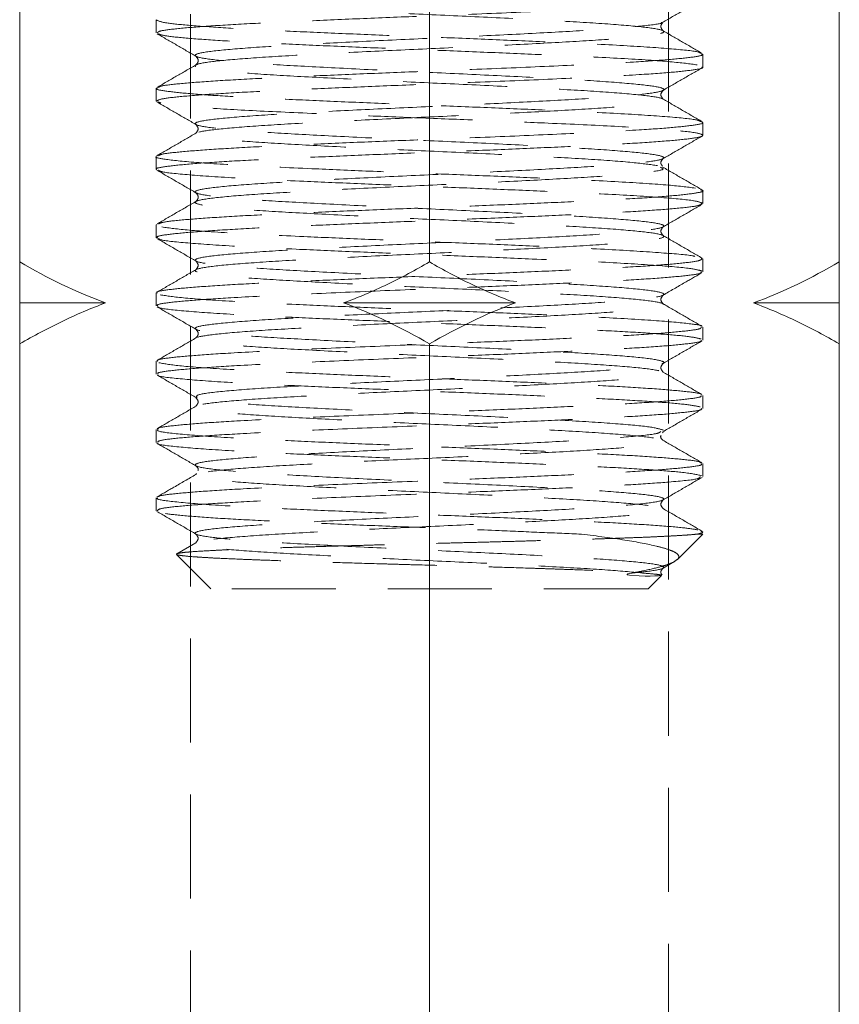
# Model space of a CAD drawing. Header units: millimetres. Extents: x 0 to 210, y 0 to 297.
# Tile 11 of 20: x 141 to 151, y 192 to 204. Entities that reach past the tile are written whole.
import ezdxf

# ---------------------------------------------------------------- set-up
doc = ezdxf.new("R2010")
doc.units = ezdxf.units.MM
doc.linetypes.add('HIDDEN', pattern=[1.905, 1.27, -0.635])

msp = doc.modelspace()

# ---------------------------------------------------------------- linework, layer by layer
at = {"color": 7, "linetype": 'HIDDEN', "lineweight": 0}
for p, q in [((143.506, 207.997), (143.506, 176.33)), ((149.339, 176.33), (149.339, 207.997)), ((146.422, 207.36), (146.422, 201.164)), ((143.089, 204.118), (143.089, 203.96)), ((149.254, 204.09), (149.253, 204.092)), ((149.756, 203.543), (149.756, 203.701)), ((143.089, 203.285), (143.089, 203.126)), ((149.756, 202.71), (149.756, 202.868)), ((143.089, 202.451), (143.089, 202.293)), ((149.244, 202.317), (149.238, 202.32)), ((149.756, 201.876), (149.756, 202.035)), ((143.089, 201.618), (143.089, 201.46)), ((143.096, 201.618), (143.09, 201.621)), ((149.753, 201.206), (149.736, 201.211)), ((149.756, 201.043), (149.756, 201.201)), ((143.089, 200.785), (143.089, 200.626)), ((149.756, 200.21), (149.756, 200.368)), ((146.422, 200.164), (146.422, 176.967)), ((143.089, 199.951), (143.089, 199.793)), ((143.582, 199.507), (143.583, 199.509)), ((149.756, 199.376), (149.756, 199.535)), ((143.089, 199.118), (143.089, 198.96)), ((149.239, 199.091), (149.245, 199.094)), ((149.265, 199.079), (149.272, 199.091)), ((149.756, 198.543), (149.756, 198.701)), ((143.579, 198.582), (143.573, 198.57)), ((143.089, 198.285), (143.089, 198.126)), ((149.444, 197.528), (149.756, 197.84)), ((149.681, 197.84), (149.756, 197.84)), ((143.571, 197.735), (143.341, 197.602)), ((143.337, 197.592), (143.756, 197.173)), ((149.274, 197.426), (149.412, 197.506)), ((149.089, 197.173), (149.253, 197.337)), ((149.089, 197.173), (143.756, 197.173))]:
    msp.add_line(p, q, dxfattribs=at)
at = {"color": 7, "linetype": 'Continuous', "lineweight": 15}
for p, q in [((141.422, 207.36), (141.422, 201.164)), ((146.422, 207.36), (146.422, 201.164)), ((151.422, 207.36), (151.422, 201.164)), ((141.422, 200.664), (142.471, 200.664)), ((145.374, 200.664), (147.471, 200.664)), ((150.374, 200.664), (151.422, 200.664)), ((141.422, 200.164), (141.422, 176.967)), ((146.422, 200.164), (146.422, 176.967)), ((151.422, 200.164), (151.422, 176.967))]:
    msp.add_line(p, q, dxfattribs=at)
at = {"color": 7, "linetype": 'HIDDEN', "lineweight": 0, "flags": 128}
msp.add_lwpolyline([(149.253, 197.337), (149.253, 197.337), (149.242, 197.334), (149.215, 197.332), (149.173, 197.33), (149.115, 197.329), (149.054, 197.329), (148.982, 197.33), (148.862, 197.339), (148.845, 197.342), (148.838, 197.344), (148.835, 197.346), (148.834, 197.347), (148.834, 197.348), (148.834, 197.349), (148.834, 197.35), (148.835, 197.35), (148.835, 197.351), (148.836, 197.352), (148.838, 197.353), (148.844, 197.355), (148.867, 197.361), (148.886, 197.365), (148.886, 197.365)], dxfattribs=at)
at = {"color": 7, "linetype": 'HIDDEN', "lineweight": 0}
for points, knots in [([(149.205, 202.34), (149.117, 202.352), (148.94, 202.378), (148.388, 202.419), (147.679, 202.457), (146.857, 202.498), (145.996, 202.536), (145.174, 202.577), (144.46, 202.615), (143.92, 202.655), (143.599, 202.694), (143.527, 202.734), (143.71, 202.773), (144.131, 202.813), (144.754, 202.853), (145.524, 202.892), (146.372, 202.932), (147.226, 202.97), (148.007, 203.011), (148.651, 203.049), (149.097, 203.09), (149.309, 203.128), (149.267, 203.169), (148.974, 203.207), (148.458, 203.248), (147.761, 203.286), (146.948, 203.327), (146.087, 203.365), (145.258, 203.406), (144.529, 203.444), (143.967, 203.484), (143.622, 203.524), (143.522, 203.563), (143.678, 203.603), (144.076, 203.642), (144.679, 203.682), (145.437, 203.721), (146.28, 203.761), (147.137, 203.799), (147.929, 203.84), (148.591, 203.878), (149.06, 203.919), (149.299, 203.957), (149.284, 203.998), (149.017, 204.036), (148.523, 204.077), (147.842, 204.115), (147.039, 204.156), (146.179, 204.194), (145.342, 204.235), (144.599, 204.274), (144.017, 204.313), (143.647, 204.353), (143.521, 204.392), (143.65, 204.432), (144.023, 204.471), (144.606, 204.511), (145.351, 204.55), (146.187, 204.59), (147.047, 204.628), (147.849, 204.669), (148.529, 204.707), (149.02, 204.748), (149.285, 204.786), (149.298, 204.827), (149.057, 204.865), (148.585, 204.906), (147.922, 204.945), (147.128, 204.985), (146.271, 205.024), (145.428, 205.063), (144.672, 205.103), (144.07, 205.142), (143.675, 205.182), (143.522, 205.221), (143.624, 205.261), (143.973, 205.3), (144.535, 205.341), (145.266, 205.379), (146.096, 205.42), (146.957, 205.458), (147.768, 205.498), (148.464, 205.537), (148.978, 205.577), (149.269, 205.616), (149.308, 205.656), (149.094, 205.695), (148.645, 205.735), (148, 205.774), (147.216, 205.814), (146.363, 205.853), (145.514, 205.892), (144.746, 205.932), (144.125, 205.971), (143.707, 206.012), (143.526, 206.05), (143.601, 206.091), (143.924, 206.129), (144.466, 206.17), (145.182, 206.208), (146.004, 206.249), (146.866, 206.287), (147.686, 206.327), (148.398, 206.366), (148.933, 206.406), (149.249, 206.445), (149.316, 206.485), (149.129, 206.524), (148.703, 206.564), (148.076, 206.603), (147.304, 206.642), (146.455, 206.683), (145.602, 206.721), (144.823, 206.762), (144.182, 206.8), (143.74, 206.841), (143.541, 206.877), (143.572, 206.915), (143.8, 206.949), (144.21, 206.985), (144.775, 207.02), (145.454, 207.055), (146.2, 207.091), (146.963, 207.125), (147.686, 207.161), (148.323, 207.195), (148.827, 207.231), (149.164, 207.266), (149.31, 207.3), (149.254, 207.337), (149.002, 207.37), (148.57, 207.406), (147.988, 207.441), (147.298, 207.476), (146.547, 207.512), (145.786, 207.546), (145.071, 207.582), (144.449, 207.616), (143.965, 207.652), (143.651, 207.687), (143.531, 207.722), (143.612, 207.758), (143.889, 207.791), (144.34, 207.828), (144.939, 207.862), (145.64, 207.897), (146.395, 207.933), (147.154, 207.967), (147.859, 208.003), (148.466, 208.037), (148.93, 208.073), (149.219, 208.108), (149.315, 208.143), (149.208, 208.179), (148.907, 208.213), (148.435, 208.249), (147.821, 208.283), (147.111, 208.319), (146.351, 208.354), (145.597, 208.388), (144.902, 208.424), (144.31, 208.458), (143.868, 208.495), (143.602, 208.529), (143.532, 208.564), (143.664, 208.6), (143.988, 208.634), (144.481, 208.67), (145.11, 208.704), (145.829, 208.74), (146.59, 208.775), (147.34, 208.81), (148.025, 208.845), (148.6, 208.879), (149.021, 208.916), (149.263, 208.95), (149.307, 208.986), (149.149, 209.021), (148.802, 209.055), (148.29, 209.091), (147.646, 209.125), (146.92, 209.161), (146.157, 209.195), (145.413, 209.231), (144.739, 209.266), (144.182, 209.301), (143.782, 209.337), (143.565, 209.371), (143.547, 209.407), (143.729, 209.441), (144.099, 209.476), (144.63, 209.512), (145.287, 209.546), (146.021, 209.583), (146.785, 209.616), (147.522, 209.652), (148.184, 209.687), (148.723, 209.722), (149.101, 209.758), (149.293, 209.792), (149.285, 209.828), (149.078, 209.862), (148.686, 209.898), (148.136, 209.933), (147.467, 209.967), (146.726, 210.004), (145.962, 210.038), (145.233, 210.074), (144.584, 210.108), (144.064, 210.143), (143.708, 210.179), (143.541, 210.213), (143.575, 210.249), (143.807, 210.283), (144.22, 210.319), (144.788, 210.354), (145.469, 210.389), (146.215, 210.425), (146.978, 210.459), (147.7, 210.495), (148.335, 210.529), (148.836, 210.565), (149.168, 210.6), (149.31, 210.634), (149.251, 210.671), (148.995, 210.704), (148.56, 210.74), (147.975, 210.775), (147.283, 210.81), (146.531, 210.846), (145.771, 210.88), (145.058, 210.916), (144.437, 210.95), (143.956, 210.986), (143.647, 211.021), (143.53, 211.056), (143.615, 211.092), (143.896, 211.125), (144.351, 211.162), (144.952, 211.196), (145.655, 211.231), (146.411, 211.267), (147.169, 211.301), (147.872, 211.337), (148.477, 211.371), (148.937, 211.407), (149.223, 211.442), (149.315, 211.477), (149.204, 211.513), (148.899, 211.547), (148.424, 211.583), (147.807, 211.617), (147.095, 211.653), (146.336, 211.688), (145.582, 211.722), (144.889, 211.758), (144.3, 211.792), (143.86, 211.829), (143.598, 211.863), (143.532, 211.898), (143.672, 211.934), (143.966, 211.966), (144.28, 211.987), (144.421, 211.997)], [0, 0, 0, 0, 0.00406, 0.008173, 0.012233, 0.016345, 0.020406, 0.024515, 0.028581, 0.032686, 0.036758, 0.040855, 0.044937, 0.049025, 0.053117, 0.057194, 0.061295, 0.065364, 0.069471, 0.073534, 0.077645, 0.081705, 0.085818, 0.089878, 0.09399, 0.098051, 0.102161, 0.106226, 0.110331, 0.114403, 0.1185, 0.122582, 0.12667, 0.130762, 0.134839, 0.13894, 0.143009, 0.147116, 0.151179, 0.15529, 0.159351, 0.163463, 0.167523, 0.171635, 0.175696, 0.179806, 0.183871, 0.187976, 0.192048, 0.196146, 0.200226, 0.204315, 0.208406, 0.212485, 0.216585, 0.220654, 0.224761, 0.228825, 0.232935, 0.236996, 0.241108, 0.245168, 0.24928, 0.253341, 0.257451, 0.261516, 0.265621, 0.269693, 0.273791, 0.277871, 0.28196, 0.286051, 0.29013, 0.29423, 0.2983, 0.302406, 0.30647, 0.31058, 0.314641, 0.318754, 0.322813, 0.326925, 0.330986, 0.335096, 0.339161, 0.343266, 0.347338, 0.351436, 0.355516, 0.359606, 0.363696, 0.367775, 0.371875, 0.375945, 0.380051, 0.384115, 0.388225, 0.392286, 0.396399, 0.400458, 0.404571, 0.408631, 0.412742, 0.416806, 0.420912, 0.424983, 0.429081, 0.433161, 0.437251, 0.441341, 0.44542, 0.449519, 0.45359, 0.457696, 0.46176, 0.465871, 0.469931, 0.473591, 0.477202, 0.480853, 0.484488, 0.488113, 0.491769, 0.495377, 0.499037, 0.502653, 0.506297, 0.509941, 0.513558, 0.517217, 0.520825, 0.524481, 0.528105, 0.531741, 0.535392, 0.539003, 0.542663, 0.546274, 0.549925, 0.55356, 0.557185, 0.560841, 0.564449, 0.568108, 0.571724, 0.575369, 0.579012, 0.582629, 0.586288, 0.589896, 0.593552, 0.597177, 0.600812, 0.604463, 0.608074, 0.611734, 0.615345, 0.618996, 0.622631, 0.626256, 0.629912, 0.63352, 0.637179, 0.640795, 0.64444, 0.648083, 0.6517, 0.655359, 0.658967, 0.662624, 0.666248, 0.669884, 0.673534, 0.677146, 0.680806, 0.684416, 0.688068, 0.691702, 0.695328, 0.698983, 0.702592, 0.706251, 0.709867, 0.713511, 0.717155, 0.720772, 0.724431, 0.728039, 0.731695, 0.735319, 0.738955, 0.742605, 0.746217, 0.749877, 0.753488, 0.757139, 0.760773, 0.764399, 0.768054, 0.771663, 0.775322, 0.778938, 0.782583, 0.786226, 0.789843, 0.793502, 0.79711, 0.800767, 0.80439, 0.808027, 0.811677, 0.815288, 0.818948, 0.822559, 0.826211, 0.829844, 0.83347, 0.837126, 0.840734, 0.844394, 0.848009, 0.851654, 0.855297, 0.858915, 0.862573, 0.866181, 0.869838, 0.873461, 0.877098, 0.880748, 0.88436, 0.88802, 0.89163, 0.895282, 0.898915, 0.902542, 0.906197, 0.909806, 0.913465, 0.91708, 0.920726, 0.924368, 0.927986, 0.931645, 0.935253, 0.93891, 0.942532, 0.94617, 0.949819, 0.953431, 0.957091, 0.960701, 0.964354, 0.967986, 0.971613, 0.975268, 0.978877, 0.982537, 0.986152, 0.989797, 0.993439, 0.997058, 1, 1, 1, 1]), ([(143.102, 203.96), (143.107, 203.968), (143.12, 203.986), (143.337, 204.013), (143.703, 204.043), (144.209, 204.073), (144.824, 204.102), (145.518, 204.132), (146.339, 204.165), (147.256, 204.2), (148.179, 204.241), (148.886, 204.276), (149.368, 204.31), (149.644, 204.339), (149.768, 204.361), (149.744, 204.374), (149.74, 204.376)], [0, 0, 0, 0, 0.058328, 0.12892, 0.200129, 0.271647, 0.342136, 0.413538, 0.484916, 0.579035, 0.67424, 0.768282, 0.839885, 0.9108, 0.981646, 1, 1, 1, 1]), ([(149.27, 204.09), (149.349, 204.136), (149.508, 204.228), (149.666, 204.32), (149.746, 204.366)], [0, 0, 0, 0, 0.499915, 1, 1, 1, 1]), ([(149.727, 203.71), (149.724, 203.715), (149.712, 203.733), (149.438, 203.762), (148.874, 203.803), (148.143, 203.838), (147.378, 203.871), (146.64, 203.902), (145.892, 203.93), (145.17, 203.96), (144.511, 203.99), (143.945, 204.019), (143.507, 204.05), (143.165, 204.082), (143.117, 204.105), (143.089, 204.118)], [0, 0, 0, 0, 0.03229, 0.128444, 0.225746, 0.321997, 0.394922, 0.467952, 0.540003, 0.613085, 0.685934, 0.758062, 0.831241, 0.903845, 1, 1, 1, 1]), ([(143.583, 199.509), (143.579, 199.521), (143.57, 199.546), (143.866, 199.583), (144.373, 199.624), (145.068, 199.662), (145.879, 199.703), (146.74, 199.741), (147.571, 199.782), (148.302, 199.821), (148.868, 199.861), (149.218, 199.9), (149.323, 199.939), (149.172, 199.979), (148.779, 200.018), (148.179, 200.058), (147.424, 200.097), (146.582, 200.137), (145.724, 200.176), (144.93, 200.216), (144.265, 200.254), (143.792, 200.295), (143.548, 200.333), (143.558, 200.374), (143.82, 200.412), (144.31, 200.453), (144.987, 200.492), (145.789, 200.532), (146.648, 200.571), (147.486, 200.611), (148.231, 200.65), (148.817, 200.689), (149.192, 200.729), (149.324, 200.768), (149.2, 200.808), (148.831, 200.847), (148.252, 200.888), (147.51, 200.926), (146.674, 200.967), (145.814, 201.005), (145.01, 201.046), (144.328, 201.084), (143.832, 201.124), (143.562, 201.163), (143.545, 201.203), (143.78, 201.242), (144.248, 201.282), (144.908, 201.321), (145.7, 201.361), (146.556, 201.4), (147.4, 201.44), (148.158, 201.479), (148.764, 201.518), (149.163, 201.559), (149.322, 201.597), (149.225, 201.638), (148.881, 201.676), (148.323, 201.717), (147.595, 201.755), (146.766, 201.796), (145.905, 201.834), (145.092, 201.875), (144.393, 201.913), (143.875, 201.953), (143.579, 201.992), (143.534, 202.032), (143.744, 202.071), (144.188, 202.111), (144.83, 202.15), (145.611, 202.19), (146.464, 202.23), (147.314, 202.268), (148.084, 202.309), (148.709, 202.347), (149.132, 202.388), (149.317, 202.426), (149.247, 202.467), (148.929, 202.505), (148.391, 202.546), (147.678, 202.584), (146.858, 202.625), (145.996, 202.663), (145.174, 202.704), (144.46, 202.742), (143.92, 202.782), (143.599, 202.821), (143.527, 202.861), (143.71, 202.9), (144.131, 202.94), (144.754, 202.98), (145.524, 203.019), (146.372, 203.059), (147.226, 203.097), (148.007, 203.138), (148.651, 203.176), (149.097, 203.217), (149.309, 203.255), (149.267, 203.296), (148.974, 203.334), (148.458, 203.375), (147.761, 203.413), (146.948, 203.454), (146.087, 203.492), (145.258, 203.533), (144.529, 203.571), (143.967, 203.611), (143.622, 203.651), (143.522, 203.69), (143.678, 203.73), (144.076, 203.769), (144.679, 203.809), (145.437, 203.848), (146.279, 203.888), (147.137, 203.926), (147.928, 203.967), (148.595, 204.005), (149.045, 204.046), (149.266, 204.073), (149.255, 204.088), (149.254, 204.09)], [0, 0, 0, 0, 0.007783, 0.016344, 0.025015, 0.033581, 0.042245, 0.050821, 0.059474, 0.068064, 0.076702, 0.085312, 0.093929, 0.102561, 0.111157, 0.119806, 0.128385, 0.137047, 0.145615, 0.154285, 0.162846, 0.171519, 0.18008, 0.188751, 0.197317, 0.205981, 0.214556, 0.22321, 0.2318, 0.240438, 0.249048, 0.257665, 0.266297, 0.274893, 0.283542, 0.292121, 0.300783, 0.309351, 0.31802, 0.326582, 0.335255, 0.343816, 0.352487, 0.361052, 0.369717, 0.378292, 0.386946, 0.395535, 0.404174, 0.412783, 0.421402, 0.430032, 0.438629, 0.447277, 0.455858, 0.464519, 0.473087, 0.481756, 0.490318, 0.498991, 0.507552, 0.516223, 0.524788, 0.533453, 0.542027, 0.550682, 0.559271, 0.56791, 0.576518, 0.585138, 0.593768, 0.602365, 0.611013, 0.619594, 0.628254, 0.636823, 0.645492, 0.654054, 0.662727, 0.671288, 0.679959, 0.688524, 0.69719, 0.705763, 0.714418, 0.723006, 0.731646, 0.740253, 0.748874, 0.757503, 0.766101, 0.774748, 0.78333, 0.79199, 0.800559, 0.809228, 0.81779, 0.826463, 0.835023, 0.843695, 0.852259, 0.860926, 0.869499, 0.878154, 0.886742, 0.895382, 0.903989, 0.91261, 0.921238, 0.929838, 0.938484, 0.947066, 0.955726, 0.964295, 0.972964, 0.981526, 0.990199, 0.998759, 1, 1, 1, 1]), ([(149.271, 203.986), (149.258, 204.004), (149.231, 204.039), (149.258, 204.074), (149.271, 204.091)], [0, 0, 0, 0, 0.50036, 1, 1, 1, 1]), ([(143.098, 203.949), (143.178, 203.904), (143.336, 203.812), (143.495, 203.72), (143.574, 203.674)], [0, 0, 0, 0, 0.5000895, 1, 1, 1, 1]), ([(149.69, 203.57), (149.597, 203.582), (149.411, 203.608), (148.793, 203.649), (148.051, 203.684), (147.275, 203.717), (146.534, 203.747), (145.787, 203.776), (145.072, 203.806), (144.424, 203.836), (143.874, 203.865), (143.456, 203.895), (143.182, 203.923), (143.132, 203.941), (143.109, 203.949)], [0, 0, 0, 0, 0.103032, 0.207399, 0.310474, 0.388781, 0.466923, 0.54421, 0.622636, 0.700531, 0.777996, 0.856471, 0.934063, 1, 1, 1, 1]), ([(149.748, 203.71), (149.669, 203.756), (149.51, 203.848), (149.352, 203.94), (149.272, 203.986)], [0, 0, 0, 0, 0.5000622, 1, 1, 1, 1]), ([(143.116, 203.293), (143.121, 203.298), (143.135, 203.314), (143.339, 203.338), (143.702, 203.368), (144.209, 203.398), (144.824, 203.427), (145.518, 203.457), (146.339, 203.49), (147.256, 203.525), (148.179, 203.566), (148.886, 203.601), (149.368, 203.635), (149.644, 203.664), (149.768, 203.686), (149.744, 203.699), (149.74, 203.701)], [0, 0, 0, 0, 0.039581, 0.111578, 0.184205, 0.257147, 0.329039, 0.401862, 0.474661, 0.570654, 0.667755, 0.763669, 0.836697, 0.909025, 0.98128, 1, 1, 1, 1]), ([(143.573, 203.675), (143.587, 203.657), (143.614, 203.622), (143.587, 203.587), (143.573, 203.57)], [0, 0, 0, 0, 0.499641, 1, 1, 1, 1]), ([(143.092, 203.126), (143.106, 203.136), (143.133, 203.156), (143.379, 203.184), (143.767, 203.214), (144.29, 203.244), (144.919, 203.273), (145.621, 203.303), (146.446, 203.336), (147.359, 203.371), (148.27, 203.412), (148.958, 203.447), (149.419, 203.481), (149.669, 203.51), (149.777, 203.531), (149.75, 203.542), (149.747, 203.543)], [0, 0, 0, 0, 0.068436, 0.13894, 0.210303, 0.28172, 0.352206, 0.423715, 0.494945, 0.589194, 0.684309, 0.778426, 0.850041, 0.920753, 0.991814, 1, 1, 1, 1]), ([(143.571, 203.568), (143.491, 203.522), (143.333, 203.431), (143.174, 203.339), (143.095, 203.293)], [0, 0, 0, 0, 0.499926, 1, 1, 1, 1]), ([(149.271, 203.258), (149.35, 203.304), (149.509, 203.396), (149.668, 203.487), (149.747, 203.533)], [0, 0, 0, 0, 0.4999085, 1, 1, 1, 1]), ([(149.729, 202.876), (149.721, 202.883), (149.696, 202.902), (149.391, 202.933), (148.798, 202.974), (148.05, 203.009), (147.275, 203.042), (146.534, 203.072), (145.787, 203.101), (145.072, 203.132), (144.424, 203.161), (143.876, 203.19), (143.45, 203.221), (143.187, 203.25), (143.072, 203.271), (143.098, 203.283), (143.102, 203.285)], [0, 0, 0, 0, 0.044264, 0.140206, 0.237391, 0.333374, 0.406293, 0.479058, 0.551027, 0.624056, 0.696592, 0.768726, 0.841802, 0.914054, 0.98646, 1, 1, 1, 1]), ([(149.272, 203.153), (149.258, 203.17), (149.231, 203.205), (149.258, 203.241), (149.272, 203.258)], [0, 0, 0, 0, 0.500348, 1, 1, 1, 1]), ([(143.096, 202.293), (143.094, 202.294), (143.067, 202.305), (143.173, 202.326), (143.421, 202.355), (143.835, 202.385), (144.374, 202.415), (145.015, 202.443), (145.725, 202.474), (146.471, 202.503), (147.214, 202.532), (147.917, 202.563), (148.546, 202.592), (149.071, 202.621), (149.463, 202.652), (149.705, 202.681), (149.783, 202.71), (149.685, 202.744), (149.345, 202.779), (148.718, 202.82), (147.956, 202.855), (147.171, 202.888), (146.427, 202.918), (145.682, 202.947), (144.899, 202.981), (144.133, 203.016), (143.51, 203.056), (143.17, 203.089), (143.128, 203.11), (143.112, 203.117)], [0, 0, 0, 0, 0.003562, 0.039678, 0.075303, 0.111433, 0.147463, 0.183121, 0.219301, 0.255213, 0.290961, 0.32716, 0.362931, 0.398818, 0.435003, 0.470674, 0.506684, 0.542826, 0.590359, 0.638505, 0.68603, 0.722195, 0.758155, 0.793863, 0.830058, 0.877654, 0.925704, 0.973379, 1, 1, 1, 1]), ([(143.096, 203.117), (143.176, 203.071), (143.334, 202.979), (143.493, 202.888), (143.572, 202.842)], [0, 0, 0, 0, 0.500091, 1, 1, 1, 1]), ([(149.749, 202.876), (149.67, 202.922), (149.511, 203.014), (149.352, 203.106), (149.273, 203.152)], [0, 0, 0, 0, 0.5000863, 1, 1, 1, 1]), ([(143.116, 202.461), (143.126, 202.467), (143.153, 202.484), (143.381, 202.509), (143.766, 202.539), (144.29, 202.569), (144.919, 202.598), (145.621, 202.628), (146.446, 202.661), (147.359, 202.696), (148.27, 202.737), (148.958, 202.772), (149.419, 202.806), (149.669, 202.835), (149.777, 202.856), (149.75, 202.867), (149.747, 202.868)], [0, 0, 0, 0, 0.0475331, 0.119619, 0.1925831, 0.2656031, 0.3376703, 0.4107836, 0.4836125, 0.5799761, 0.6772257, 0.7734541, 0.8466761, 0.9189749, 0.9916304, 1, 1, 1, 1]), ([(143.572, 202.842), (143.586, 202.824), (143.614, 202.789), (143.586, 202.754), (143.573, 202.736)], [0, 0, 0, 0, 0.499656, 1, 1, 1, 1]), ([(143.573, 202.736), (143.493, 202.69), (143.335, 202.598), (143.176, 202.506), (143.097, 202.461)], [0, 0, 0, 0, 0.499908, 1, 1, 1, 1]), ([(149.273, 202.425), (149.352, 202.471), (149.511, 202.563), (149.669, 202.655), (149.749, 202.701)], [0, 0, 0, 0, 0.499913, 1, 1, 1, 1]), ([(149.667, 202.066), (149.565, 202.078), (149.358, 202.104), (148.715, 202.145), (147.956, 202.18), (147.171, 202.213), (146.427, 202.243), (145.682, 202.272), (144.898, 202.306), (144.135, 202.341), (143.5, 202.381), (143.178, 202.417), (143.064, 202.44), (143.091, 202.451), (143.092, 202.451)], [0, 0, 0, 0, 0.1015472, 0.2044032, 0.3059334, 0.3831936, 0.4600163, 0.5362997, 0.6136252, 0.7153071, 0.8179579, 0.919808, 0.9966447, 1, 1, 1, 1]), ([(149.022, 197.365), (148.883, 197.379), (148.606, 197.405), (147.941, 197.443), (147.16, 197.483), (146.306, 197.522), (145.46, 197.562), (144.7, 197.602), (144.09, 197.64), (143.687, 197.681), (143.523, 197.719), (143.615, 197.76), (143.954, 197.798), (144.509, 197.839), (145.234, 197.877), (146.061, 197.918), (146.923, 197.956), (147.737, 197.997), (148.439, 198.035), (148.961, 198.076), (149.262, 198.114), (149.312, 198.154), (149.107, 198.193), (148.667, 198.233), (148.029, 198.272), (147.25, 198.312), (146.398, 198.352), (145.547, 198.391), (144.775, 198.431), (144.146, 198.469), (143.719, 198.51), (143.529, 198.548), (143.593, 198.589), (143.907, 198.627), (144.44, 198.668), (145.15, 198.706), (145.969, 198.747), (146.831, 198.785), (147.655, 198.826), (148.372, 198.864), (148.916, 198.905), (149.241, 198.943), (149.319, 198.983), (149.141, 199.023), (148.724, 199.062), (148.105, 199.102), (147.337, 199.141), (146.49, 199.181), (145.635, 199.22), (144.852, 199.26), (144.205, 199.298), (143.754, 199.339), (143.537, 199.377), (143.574, 199.418), (143.862, 199.456), (144.374, 199.497), (145.068, 199.535), (145.879, 199.576), (146.74, 199.614), (147.571, 199.655), (148.302, 199.694), (148.868, 199.733), (149.218, 199.773), (149.323, 199.812), (149.172, 199.852), (148.779, 199.891), (148.179, 199.931), (147.424, 199.97), (146.582, 200.01), (145.724, 200.049), (144.93, 200.089), (144.265, 200.127), (143.792, 200.168), (143.548, 200.206), (143.558, 200.247), (143.82, 200.285), (144.31, 200.326), (144.987, 200.364), (145.789, 200.405), (146.648, 200.444), (147.486, 200.484), (148.231, 200.523), (148.817, 200.562), (149.192, 200.602), (149.324, 200.641), (149.2, 200.681), (148.831, 200.72), (148.252, 200.761), (147.51, 200.799), (146.674, 200.84), (145.814, 200.878), (145.01, 200.919), (144.328, 200.957), (143.832, 200.997), (143.562, 201.036), (143.545, 201.076), (143.78, 201.115), (144.248, 201.155), (144.908, 201.194), (145.7, 201.234), (146.556, 201.273), (147.4, 201.313), (148.158, 201.352), (148.764, 201.391), (149.163, 201.432), (149.322, 201.47), (149.225, 201.511), (148.881, 201.549), (148.323, 201.59), (147.595, 201.628), (146.766, 201.669), (145.905, 201.707), (145.092, 201.748), (144.393, 201.786), (143.875, 201.826), (143.579, 201.865), (143.534, 201.905), (143.744, 201.944), (144.188, 201.984), (144.83, 202.023), (145.611, 202.063), (146.464, 202.103), (147.314, 202.141), (148.083, 202.182), (148.711, 202.22), (149.122, 202.261), (149.308, 202.292), (149.259, 202.311), (149.244, 202.317)], [0, 0, 0, 0, 0.007926, 0.015791, 0.023699, 0.031669, 0.03964, 0.047628, 0.05558, 0.063584, 0.071521, 0.079537, 0.087463, 0.095486, 0.103407, 0.111432, 0.119354, 0.127376, 0.135302, 0.143319, 0.151254, 0.15926, 0.16721, 0.175201, 0.183169, 0.191141, 0.199129, 0.207081, 0.215085, 0.223022, 0.231038, 0.238965, 0.246987, 0.254909, 0.262933, 0.270855, 0.278878, 0.286803, 0.29482, 0.302755, 0.310762, 0.318711, 0.326702, 0.33467, 0.342642, 0.35063, 0.358583, 0.366586, 0.374524, 0.382539, 0.390466, 0.398488, 0.40641, 0.414435, 0.422356, 0.430379, 0.438304, 0.446322, 0.454256, 0.462263, 0.470211, 0.478203, 0.48617, 0.494144, 0.502131, 0.510084, 0.518087, 0.526025, 0.53404, 0.541967, 0.549989, 0.557911, 0.565936, 0.573857, 0.58188, 0.589805, 0.597823, 0.605757, 0.613764, 0.621712, 0.629705, 0.637671, 0.645645, 0.653631, 0.661585, 0.669588, 0.677526, 0.685541, 0.693469, 0.70149, 0.709412, 0.717437, 0.725358, 0.733382, 0.741307, 0.749324, 0.757258, 0.765266, 0.773213, 0.781206, 0.789172, 0.797146, 0.805132, 0.813087, 0.821089, 0.829028, 0.837042, 0.84497, 0.852991, 0.860914, 0.868938, 0.876859, 0.884883, 0.892808, 0.900826, 0.908759, 0.916767, 0.924714, 0.932708, 0.940672, 0.948648, 0.956633, 0.964588, 0.97259, 0.980529, 0.988543, 0.996471, 1, 1, 1, 1]), ([(149.265, 202.332), (149.255, 202.346), (149.232, 202.376), (149.257, 202.407), (149.271, 202.425)], [0, 0, 0, 0, 0.4323104, 1, 1, 1, 1]), ([(149.746, 202.045), (149.667, 202.091), (149.508, 202.183), (149.35, 202.274), (149.27, 202.32)], [0, 0, 0, 0, 0.50009, 1, 1, 1, 1]), ([(143.095, 202.285), (143.174, 202.239), (143.333, 202.147), (143.492, 202.055), (143.571, 202.009)], [0, 0, 0, 0, 0.500081, 1, 1, 1, 1]), ([(149.753, 201.881), (149.727, 201.891), (149.667, 201.915), (149.286, 201.95), (148.639, 201.991), (147.859, 202.026), (147.067, 202.059), (146.32, 202.089), (145.579, 202.118), (144.804, 202.152), (144.054, 202.187), (143.458, 202.227), (143.15, 202.259), (143.123, 202.278), (143.115, 202.285)], [0, 0, 0, 0, 0.073772, 0.171016, 0.269401, 0.366572, 0.440557, 0.513862, 0.587043, 0.661042, 0.758243, 0.856587, 0.953893, 1, 1, 1, 1]), ([(143.115, 201.628), (143.132, 201.636), (143.172, 201.654), (143.427, 201.68), (143.833, 201.71), (144.374, 201.74), (145.015, 201.769), (145.725, 201.799), (146.471, 201.829), (147.214, 201.857), (147.917, 201.888), (148.547, 201.917), (149.07, 201.946), (149.465, 201.977), (149.697, 202.006), (149.785, 202.029), (149.739, 202.042), (149.728, 202.045)], [0, 0, 0, 0, 0.053688, 0.124194, 0.1957, 0.267007, 0.33758, 0.409185, 0.480258, 0.551008, 0.62265, 0.693445, 0.764469, 0.836086, 0.906682, 0.977951, 1, 1, 1, 1]), ([(143.573, 202.008), (143.587, 201.99), (143.614, 201.955), (143.587, 201.92), (143.573, 201.903)], [0, 0, 0, 0, 0.49964, 1, 1, 1, 1]), ([(143.104, 201.46), (143.1, 201.462), (143.076, 201.474), (143.198, 201.497), (143.471, 201.525), (143.904, 201.556), (144.459, 201.586), (145.112, 201.614), (145.83, 201.645), (146.577, 201.674), (147.317, 201.703), (148.012, 201.734), (148.628, 201.763), (149.136, 201.792), (149.504, 201.823), (149.723, 201.85), (149.737, 201.868), (149.744, 201.876)], [0, 0, 0, 0, 0.017222, 0.088514, 0.159002, 0.23053, 0.301604, 0.372243, 0.443822, 0.51462, 0.585519, 0.657087, 0.727662, 0.798819, 0.870314, 0.940775, 1, 1, 1, 1]), ([(143.575, 201.904), (143.495, 201.858), (143.337, 201.766), (143.178, 201.674), (143.099, 201.628)], [0, 0, 0, 0, 0.499919, 1, 1, 1, 1]), ([(149.274, 201.593), (149.353, 201.639), (149.512, 201.73), (149.67, 201.822), (149.749, 201.868)], [0, 0, 0, 0, 0.499927, 1, 1, 1, 1]), ([(149.661, 201.231), (149.655, 201.233), (149.604, 201.248), (149.276, 201.275), (148.642, 201.316), (147.859, 201.351), (147.067, 201.385), (146.32, 201.414), (145.579, 201.443), (144.803, 201.477), (144.059, 201.512), (143.439, 201.552), (143.25, 201.578), (143.156, 201.591)], [0, 0, 0, 0, 0.014709, 0.123573, 0.233716, 0.342497, 0.425323, 0.507388, 0.589314, 0.672155, 0.780971, 0.891067, 1, 1, 1, 1]), ([(149.272, 201.486), (149.258, 201.504), (149.231, 201.539), (149.258, 201.574), (149.272, 201.592)], [0, 0, 0, 0, 0.500349, 1, 1, 1, 1]), ([(149.747, 201.211), (149.667, 201.257), (149.509, 201.349), (149.35, 201.441), (149.271, 201.487)], [0, 0, 0, 0, 0.500068, 1, 1, 1, 1]), ([(143.096, 201.451), (143.175, 201.405), (143.334, 201.313), (143.492, 201.221), (143.571, 201.176)], [0, 0, 0, 0, 0.500069, 1, 1, 1, 1]), ([(149.747, 201.052), (149.714, 201.062), (149.635, 201.086), (149.228, 201.121), (148.557, 201.162), (147.761, 201.196), (146.962, 201.23), (146.214, 201.259), (145.476, 201.289), (144.711, 201.323), (143.978, 201.358), (143.41, 201.398), (143.133, 201.428), (143.12, 201.446), (143.117, 201.451)], [0, 0, 0, 0, 0.074492, 0.173012, 0.27247, 0.370858, 0.445733, 0.519685, 0.593956, 0.668795, 0.767099, 0.866671, 0.965023, 1, 1, 1, 1]), ([(143.104, 200.785), (143.1, 200.787), (143.076, 200.8), (143.198, 200.822), (143.471, 200.851), (143.904, 200.881), (144.459, 200.911), (145.112, 200.939), (145.83, 200.97), (146.577, 200.999), (147.317, 201.028), (148.012, 201.059), (148.628, 201.088), (149.136, 201.117), (149.504, 201.148), (149.723, 201.175), (149.737, 201.193), (149.744, 201.201)], [0, 0, 0, 0, 0.017222, 0.088514, 0.159002, 0.23053, 0.301604, 0.372243, 0.443822, 0.51462, 0.585519, 0.657087, 0.727662, 0.798819, 0.870314, 0.940775, 1, 1, 1, 1]), ([(143.572, 201.175), (143.586, 201.157), (143.614, 201.122), (143.586, 201.087), (143.573, 201.069)], [0, 0, 0, 0, 0.499657, 1, 1, 1, 1]), ([(143.571, 201.068), (143.492, 201.023), (143.333, 200.931), (143.175, 200.839), (143.095, 200.793)], [0, 0, 0, 0, 0.499933, 1, 1, 1, 1]), ([(143.109, 200.626), (143.104, 200.63), (143.085, 200.644), (143.227, 200.668), (143.525, 200.696), (144.025, 200.73), (144.749, 200.765), (145.684, 200.806), (146.602, 200.842), (147.419, 200.874), (148.105, 200.905), (148.707, 200.933), (149.198, 200.963), (149.544, 200.994), (149.736, 201.019), (149.737, 201.036), (149.738, 201.043)], [0, 0, 0, 0, 0.027428, 0.098591, 0.169217, 0.240821, 0.334998, 0.430042, 0.524381, 0.595515, 0.667064, 0.737574, 0.80892, 0.880349, 0.950831, 1, 1, 1, 1]), ([(149.272, 200.758), (149.361, 200.81), (149.519, 200.902), (149.678, 200.993), (149.747, 201.033)], [0, 0, 0, 0, 0.562513, 1, 1, 1, 1]), ([(149.746, 200.376), (149.746, 200.377), (149.758, 200.387), (149.609, 200.411), (149.236, 200.446), (148.554, 200.487), (147.762, 200.522), (146.962, 200.556), (146.214, 200.584), (145.476, 200.614), (144.71, 200.648), (143.984, 200.683), (143.389, 200.723), (143.221, 200.749), (143.137, 200.762)], [0, 0, 0, 0, 0.0032596, 0.0801999, 0.1819583, 0.2846849, 0.386307, 0.4636429, 0.5400251, 0.6167374, 0.6940359, 0.7955711, 0.8984153, 1, 1, 1, 1]), ([(149.271, 200.653), (149.258, 200.67), (149.231, 200.705), (149.258, 200.74), (149.272, 200.758)], [0, 0, 0, 0, 0.500356, 1, 1, 1, 1]), ([(149.749, 200.376), (149.67, 200.422), (149.511, 200.514), (149.353, 200.606), (149.274, 200.652)], [0, 0, 0, 0, 0.500081, 1, 1, 1, 1]), ([(143.098, 200.616), (143.178, 200.57), (143.336, 200.478), (143.495, 200.387), (143.574, 200.341)], [0, 0, 0, 0, 0.500072, 1, 1, 1, 1]), ([(149.738, 200.223), (149.697, 200.233), (149.615, 200.253), (149.289, 200.282), (148.833, 200.312), (148.253, 200.341), (147.584, 200.371), (146.857, 200.401), (146.108, 200.43), (145.374, 200.46), (144.619, 200.493), (143.904, 200.528), (143.366, 200.569), (143.118, 200.597), (143.116, 200.613), (143.115, 200.616)], [0, 0, 0, 0, 0.075343, 0.150299, 0.22622, 0.301268, 0.37651, 0.452409, 0.527237, 0.602743, 0.678556, 0.778245, 0.879226, 0.978905, 1, 1, 1, 1]), ([(143.109, 199.951), (143.104, 199.955), (143.085, 199.969), (143.227, 199.993), (143.525, 200.021), (144.025, 200.055), (144.749, 200.091), (145.684, 200.131), (146.602, 200.167), (147.419, 200.199), (148.105, 200.23), (148.707, 200.258), (149.198, 200.288), (149.544, 200.319), (149.736, 200.344), (149.737, 200.361), (149.738, 200.368)], [0, 0, 0, 0, 0.027428, 0.098591, 0.169217, 0.240821, 0.334998, 0.430042, 0.524381, 0.595515, 0.667064, 0.737574, 0.80892, 0.880349, 0.950831, 1, 1, 1, 1]), ([(143.573, 200.341), (143.587, 200.324), (143.614, 200.289), (143.587, 200.254), (143.573, 200.236)], [0, 0, 0, 0, 0.499639, 1, 1, 1, 1]), ([(143.572, 200.236), (143.493, 200.19), (143.334, 200.098), (143.175, 200.006), (143.096, 199.96)], [0, 0, 0, 0, 0.49991, 1, 1, 1, 1]), ([(143.11, 199.793), (143.106, 199.798), (143.096, 199.814), (143.26, 199.838), (143.581, 199.867), (144.101, 199.901), (144.843, 199.936), (145.788, 199.977), (146.709, 200.012), (147.52, 200.045), (148.197, 200.076), (148.784, 200.104), (149.257, 200.134), (149.58, 200.164), (149.747, 200.189), (149.738, 200.204), (149.735, 200.21)], [0, 0, 0, 0, 0.037628, 0.108593, 0.179389, 0.251002, 0.345076, 0.440237, 0.534418, 0.60572, 0.677183, 0.74766, 0.819127, 0.890423, 0.960958, 1, 1, 1, 1]), ([(149.27, 199.924), (149.349, 199.97), (149.508, 200.061), (149.666, 200.153), (149.745, 200.199)], [0, 0, 0, 0, 0.499921, 1, 1, 1, 1]), ([(149.737, 199.544), (149.738, 199.546), (149.744, 199.557), (149.597, 199.578), (149.293, 199.607), (148.831, 199.638), (148.253, 199.667), (147.583, 199.696), (146.857, 199.726), (146.108, 199.755), (145.375, 199.785), (144.618, 199.819), (143.91, 199.854), (143.342, 199.894), (143.194, 199.92), (143.121, 199.933)], [0, 0, 0, 0, 0.0103294, 0.086501, 0.1622815, 0.2390373, 0.3149104, 0.3909798, 0.4677141, 0.5433649, 0.6197013, 0.6963476, 0.7971333, 0.8992244, 1, 1, 1, 1]), ([(149.272, 199.819), (149.258, 199.837), (149.231, 199.872), (149.258, 199.907), (149.272, 199.925)], [0, 0, 0, 0, 0.500351, 1, 1, 1, 1]), ([(149.747, 199.544), (149.668, 199.59), (149.509, 199.682), (149.35, 199.774), (149.271, 199.82)], [0, 0, 0, 0, 0.500092, 1, 1, 1, 1]), ([(143.099, 199.783), (143.178, 199.737), (143.337, 199.645), (143.495, 199.553), (143.575, 199.507)], [0, 0, 0, 0, 0.500086, 1, 1, 1, 1]), ([(149.726, 199.394), (149.677, 199.404), (149.579, 199.424), (149.232, 199.453), (148.757, 199.483), (148.163, 199.512), (147.483, 199.542), (146.751, 199.572), (146.002, 199.601), (145.273, 199.631), (144.53, 199.664), (143.832, 199.699), (143.325, 199.74), (143.102, 199.767), (143.108, 199.781), (143.108, 199.783)], [0, 0, 0, 0, 0.075975, 0.152006, 0.228785, 0.30451, 0.380822, 0.457529, 0.533122, 0.609653, 0.68622, 0.787118, 0.889219, 0.990047, 1, 1, 1, 1]), ([(143.111, 199.128), (143.111, 199.13), (143.108, 199.142), (143.264, 199.163), (143.579, 199.192), (144.102, 199.226), (144.843, 199.261), (145.788, 199.302), (146.709, 199.337), (147.52, 199.37), (148.197, 199.401), (148.784, 199.429), (149.257, 199.459), (149.58, 199.489), (149.747, 199.514), (149.738, 199.529), (149.735, 199.535)], [0, 0, 0, 0, 0.013399, 0.08615, 0.158729, 0.232145, 0.328588, 0.426144, 0.522697, 0.595793, 0.669055, 0.741307, 0.814573, 0.887664, 0.959975, 1, 1, 1, 1]), ([(143.572, 199.508), (143.586, 199.491), (143.614, 199.455), (143.586, 199.42), (143.572, 199.403)], [0, 0, 0, 0, 0.499657, 1, 1, 1, 1]), ([(149.276, 199.11), (149.235, 199.123), (149.152, 199.15), (148.721, 199.189), (148.106, 199.229), (147.337, 199.268), (146.49, 199.308), (145.635, 199.347), (144.853, 199.387), (144.2, 199.425), (143.772, 199.466), (143.566, 199.492), (143.581, 199.506), (143.582, 199.507)], [0, 0, 0, 0, 0.099387, 0.198834, 0.29847, 0.39767, 0.497503, 0.596514, 0.69649, 0.795373, 0.895438, 0.994253, 1, 1, 1, 1]), ([(143.575, 199.404), (143.495, 199.358), (143.337, 199.266), (143.178, 199.174), (143.099, 199.128)], [0, 0, 0, 0, 0.499914, 1, 1, 1, 1]), ([(143.108, 198.96), (143.107, 198.966), (143.107, 198.983), (143.296, 199.009), (143.639, 199.038), (144.18, 199.072), (144.939, 199.107), (145.894, 199.148), (146.816, 199.183), (147.621, 199.216), (148.286, 199.246), (148.859, 199.275), (149.313, 199.305), (149.613, 199.335), (149.758, 199.358), (149.74, 199.372), (149.735, 199.376)], [0, 0, 0, 0, 0.047813, 0.118565, 0.189578, 0.261163, 0.355188, 0.450418, 0.544496, 0.615929, 0.68727, 0.757781, 0.829334, 0.900461, 0.971114, 1, 1, 1, 1]), ([(149.27, 199.091), (149.35, 199.137), (149.508, 199.228), (149.667, 199.32), (149.746, 199.366)], [0, 0, 0, 0, 0.49991, 1, 1, 1, 1]), ([(149.73, 198.712), (149.73, 198.714), (149.729, 198.727), (149.563, 198.749), (149.236, 198.778), (148.756, 198.808), (148.163, 198.837), (147.483, 198.867), (146.751, 198.897), (146.002, 198.926), (145.273, 198.956), (144.529, 198.989), (143.834, 199.024), (143.32, 199.065), (143.09, 199.095), (143.106, 199.113), (143.11, 199.118)], [0, 0, 0, 0, 0.018748, 0.091377, 0.164058, 0.237455, 0.309844, 0.382795, 0.456123, 0.528386, 0.601545, 0.67474, 0.771193, 0.868796, 0.965183, 1, 1, 1, 1]), ([(148.886, 197.365), (148.914, 197.368), (149.08, 197.384), (149.278, 197.412), (149.302, 197.452), (149.071, 197.491), (148.608, 197.531), (147.952, 197.57), (147.162, 197.61), (146.306, 197.649), (145.46, 197.689), (144.7, 197.729), (144.09, 197.767), (143.687, 197.808), (143.523, 197.846), (143.615, 197.887), (143.954, 197.925), (144.509, 197.966), (145.234, 198.004), (146.061, 198.045), (146.923, 198.083), (147.737, 198.124), (148.439, 198.162), (148.961, 198.203), (149.262, 198.241), (149.312, 198.281), (149.107, 198.32), (148.667, 198.36), (148.029, 198.399), (147.25, 198.439), (146.398, 198.479), (145.547, 198.518), (144.775, 198.558), (144.146, 198.596), (143.719, 198.637), (143.529, 198.675), (143.593, 198.716), (143.907, 198.754), (144.44, 198.795), (145.15, 198.833), (145.969, 198.874), (146.832, 198.912), (147.654, 198.953), (148.374, 198.991), (148.908, 199.032), (149.212, 199.064), (149.232, 199.084), (149.239, 199.091)], [0, 0, 0, 0, 0.004594, 0.027337, 0.050338, 0.073108, 0.096078, 0.118889, 0.141816, 0.164682, 0.187553, 0.210476, 0.233291, 0.256258, 0.279031, 0.30203, 0.324774, 0.347793, 0.370522, 0.393548, 0.416277, 0.439297, 0.462039, 0.485041, 0.50781, 0.530781, 0.553591, 0.576519, 0.599383, 0.622256, 0.645177, 0.667994, 0.69096, 0.713734, 0.736732, 0.759477, 0.782495, 0.805225, 0.82825, 0.850979, 0.873999, 0.896741, 0.919743, 0.942511, 0.965484, 0.988292, 1, 1, 1, 1]), ([(149.742, 198.555), (149.684, 198.568), (149.582, 198.591), (149.172, 198.624), (148.679, 198.654), (148.07, 198.683), (147.381, 198.713), (146.644, 198.743), (145.896, 198.772), (145.174, 198.802), (144.442, 198.835), (143.764, 198.87), (143.287, 198.911), (143.086, 198.936), (143.099, 198.95), (143.099, 198.95)], [0, 0, 0, 0, 0.099518, 0.174517, 0.249985, 0.324357, 0.399585, 0.474933, 0.549264, 0.624658, 0.699819, 0.799182, 0.899521, 0.998757, 1, 1, 1, 1]), ([(143.097, 198.95), (143.177, 198.904), (143.335, 198.812), (143.494, 198.72), (143.573, 198.674)], [0, 0, 0, 0, 0.5000916, 1, 1, 1, 1]), ([(149.271, 198.986), (149.254, 199.004), (149.235, 199.023), (149.246, 199.043), (149.248, 199.045)], [0, 0, 0, 0, 0.8936353, 1, 1, 1, 1]), ([(149.746, 198.712), (149.666, 198.758), (149.508, 198.849), (149.349, 198.941), (149.27, 198.987)], [0, 0, 0, 0, 0.500075, 1, 1, 1, 1]), ([(143.116, 198.294), (143.117, 198.298), (143.121, 198.311), (143.299, 198.334), (143.638, 198.363), (144.181, 198.397), (144.939, 198.432), (145.894, 198.473), (146.816, 198.508), (147.621, 198.541), (148.286, 198.572), (148.859, 198.6), (149.313, 198.631), (149.613, 198.66), (149.758, 198.683), (149.74, 198.697), (149.735, 198.701)], [0, 0, 0, 0, 0.02666, 0.098984, 0.171575, 0.24475, 0.340864, 0.43821, 0.534377, 0.607397, 0.680323, 0.752401, 0.825542, 0.898249, 0.970473, 1, 1, 1, 1]), ([(143.573, 198.675), (143.59, 198.657), (143.609, 198.637), (143.598, 198.618), (143.597, 198.616)], [0, 0, 0, 0, 0.891176, 1, 1, 1, 1]), ([(143.572, 198.569), (143.483, 198.517), (143.324, 198.426), (143.166, 198.334), (143.097, 198.294)], [0, 0, 0, 0, 0.562512, 1, 1, 1, 1]), ([(143.102, 198.126), (143.107, 198.134), (143.119, 198.153), (143.335, 198.18), (143.701, 198.209), (144.261, 198.243), (145.037, 198.278), (146.001, 198.319), (146.922, 198.354), (147.72, 198.387), (148.374, 198.417), (148.933, 198.446), (149.407, 198.48), (149.72, 198.511), (149.723, 198.534), (149.724, 198.543)], [0, 0, 0, 0, 0.057978, 0.128587, 0.199802, 0.271335, 0.365381, 0.46065, 0.554693, 0.626235, 0.697431, 0.768054, 0.839668, 0.933876, 1, 1, 1, 1]), ([(149.272, 198.258), (149.351, 198.304), (149.51, 198.396), (149.669, 198.488), (149.748, 198.534)], [0, 0, 0, 0, 0.49991, 1, 1, 1, 1]), ([(149.696, 197.893), (149.642, 197.902), (149.527, 197.92), (149.172, 197.949), (148.679, 197.979), (148.07, 198.008), (147.381, 198.038), (146.644, 198.068), (145.896, 198.097), (145.174, 198.127), (144.442, 198.16), (143.766, 198.195), (143.281, 198.236), (143.078, 198.265), (143.103, 198.281), (143.108, 198.285)], [0, 0, 0, 0, 0.067228, 0.142911, 0.219068, 0.294118, 0.370032, 0.446067, 0.521077, 0.597158, 0.673005, 0.773274, 0.874527, 0.974669, 1, 1, 1, 1]), ([(149.272, 198.153), (149.258, 198.17), (149.231, 198.205), (149.258, 198.241), (149.272, 198.258)], [0, 0, 0, 0, 0.500352, 1, 1, 1, 1]), ([(143.096, 198.118), (143.175, 198.072), (143.334, 197.98), (143.492, 197.888), (143.571, 197.842)], [0, 0, 0, 0, 0.5000862, 1, 1, 1, 1]), ([(148.275, 197.84), (148.118, 197.847), (147.801, 197.861), (147.215, 197.886), (146.538, 197.914), (145.791, 197.942), (145.076, 197.973), (144.427, 198.003), (143.877, 198.031), (143.457, 198.062), (143.179, 198.09), (143.127, 198.109), (143.102, 198.118)], [0, 0, 0, 0, 0.078737, 0.1584555, 0.2652403, 0.3708462, 0.4780075, 0.584459, 0.6903022, 0.7975348, 0.9035707, 1, 1, 1, 1]), ([(149.749, 197.876), (149.67, 197.922), (149.512, 198.014), (149.353, 198.106), (149.274, 198.152)], [0, 0, 0, 0, 0.500074, 1, 1, 1, 1]), ([(149.681, 197.84), (149.722, 197.849), (149.778, 197.861), (149.743, 197.873), (149.734, 197.876)], [0, 0, 0, 0, 0.733745, 1, 1, 1, 1]), ([(149.681, 197.84), (149.658, 197.838), (149.61, 197.833), (149.511, 197.826), (149.39, 197.819), (149.247, 197.812), (149.085, 197.804), (148.906, 197.797), (148.706, 197.79), (148.491, 197.783), (148.264, 197.776), (148.025, 197.769), (147.771, 197.762), (147.51, 197.754), (147.245, 197.747), (146.977, 197.74), (146.702, 197.733), (146.428, 197.726), (146.155, 197.719), (145.885, 197.712), (145.618, 197.704), (145.359, 197.697), (145.11, 197.69), (144.874, 197.683), (144.646, 197.676), (144.434, 197.669), (144.237, 197.662), (144.057, 197.654), (143.893, 197.647), (143.702, 197.637), (143.551, 197.628), (143.442, 197.619), (143.364, 197.609), (143.328, 197.601), (143.336, 197.595), (143.338, 197.594)], [0, 0, 0, 0, 0.029244, 0.058691, 0.088781, 0.119096, 0.148341, 0.177791, 0.20789, 0.238213, 0.267286, 0.296567, 0.326506, 0.356672, 0.385299, 0.414335, 0.443579, 0.473251, 0.501808, 0.530785, 0.559976, 0.589605, 0.617748, 0.646293, 0.675042, 0.704214, 0.732235, 0.760666, 0.789306, 0.818375, 0.874079, 0.902355, 0.931052, 0.986372, 1, 1, 1, 1]), ([(143.572, 197.842), (143.586, 197.824), (143.614, 197.789), (143.586, 197.754), (143.572, 197.736)], [0, 0, 0, 0, 0.499657, 1, 1, 1, 1]), ([(149.456, 197.542), (149.465, 197.555), (149.466, 197.569), (149.453, 197.594), (149.438, 197.607), (149.393, 197.632), (149.363, 197.644), (149.288, 197.669), (149.243, 197.681), (149.089, 197.719), (148.96, 197.743), (148.651, 197.793), (148.473, 197.817), (148.275, 197.84)], [0, 0, 0, 0, 0.125, 0.125, 0.25, 0.25, 0.375, 0.375, 0.5, 0.5, 0.75, 0.75, 1, 1, 1, 1]), ([(143.342, 197.59), (143.354, 197.585), (143.379, 197.581), (143.455, 197.572), (143.506, 197.567), (143.601, 197.561), (143.635, 197.558), (143.712, 197.554), (143.753, 197.551), (143.884, 197.544), (143.982, 197.54), (144.145, 197.533), (144.202, 197.531), (144.321, 197.526), (144.384, 197.524), (144.576, 197.517), (144.711, 197.512), (144.925, 197.506), (144.998, 197.503), (145.148, 197.499), (145.225, 197.496), (145.459, 197.489), (145.617, 197.484), (145.859, 197.477), (145.941, 197.475), (146.105, 197.47), (146.189, 197.468), (146.438, 197.461), (146.602, 197.457), (146.846, 197.45), (146.927, 197.447), (147.088, 197.442), (147.169, 197.44), (147.406, 197.433), (147.557, 197.428), (147.776, 197.421), (147.847, 197.418), (147.987, 197.414), (148.055, 197.411), (148.253, 197.404), (148.375, 197.4), (148.598, 197.39), (148.699, 197.385), (148.88, 197.375), (148.958, 197.37), (149.022, 197.365)], [0, 0, 0, 0, 0.0625, 0.0625, 0.125, 0.125, 0.15625, 0.15625, 0.1875, 0.1875, 0.25, 0.25, 0.28125, 0.28125, 0.3125, 0.3125, 0.375, 0.375, 0.40625, 0.40625, 0.4375, 0.4375, 0.5, 0.5, 0.53125, 0.53125, 0.5625, 0.5625, 0.625, 0.625, 0.65625, 0.65625, 0.6875, 0.6875, 0.75, 0.75, 0.78125, 0.78125, 0.8125, 0.8125, 0.875, 0.875, 0.9375, 0.9375, 1, 1, 1, 1]), ([(148.886, 197.365), (148.932, 197.374), (149.07, 197.4), (149.215, 197.434), (149.323, 197.467), (149.402, 197.497), (149.426, 197.518), (149.441, 197.532)], [0, 0, 0, 0, 0.1498366, 0.4545716, 0.6097917, 0.7596123, 1, 1, 1, 1]), ([(149.259, 197.345), (149.252, 197.354), (149.234, 197.38), (149.257, 197.407), (149.272, 197.425)], [0, 0, 0, 0, 0.34463, 1, 1, 1, 1]), ([(149.022, 197.365), (149.086, 197.361), (149.137, 197.356), (149.212, 197.349), (149.237, 197.345), (149.247, 197.342)], [0, 0, 0, 0, 0.5, 0.5, 1, 1, 1, 1])]:
    msp.add_open_spline(points, degree=3, knots=knots, dxfattribs=at)
at = {"color": 7, "linetype": 'Continuous', "lineweight": 15}
for points in [[(142.471, 200.664), (142.108, 200.797), (141.76, 200.968), (141.422, 201.164)], [(141.422, 201.164), (141.422, 200.968), (141.422, 200.796), (141.422, 200.664)], [(151.422, 201.164), (151.083, 200.968), (150.736, 200.796), (150.374, 200.664)], [(145.374, 200.664), (145.737, 200.53), (146.084, 200.359), (146.422, 200.164)], [(146.422, 200.164), (146.761, 200.359), (147.109, 200.531), (147.471, 200.664)], [(151.422, 200.164), (151.422, 200.359), (151.422, 200.531), (151.422, 200.664)]]:
    msp.add_open_spline(points, degree=3, dxfattribs=at)
for points in [[(146.422, 201.164), (146.253, 201.066), (146.08, 200.973), (145.73, 200.805), (145.553, 200.729), (145.374, 200.664)], [(147.471, 200.664), (147.29, 200.73), (147.111, 200.807), (146.761, 200.975), (146.59, 201.067), (146.422, 201.164)], [(151.422, 200.664), (151.422, 200.73), (151.422, 200.807), (151.422, 200.975), (151.422, 201.067), (151.422, 201.164)], [(141.422, 200.164), (141.592, 200.261), (141.765, 200.354), (142.114, 200.522), (142.291, 200.598), (142.471, 200.664)], [(141.422, 200.664), (141.422, 200.597), (141.422, 200.521), (141.422, 200.352), (141.422, 200.261), (141.422, 200.164)], [(150.374, 200.664), (150.554, 200.597), (150.733, 200.521), (151.083, 200.352), (151.254, 200.261), (151.422, 200.164)]]:
    msp.add_open_spline(points, degree=3, knots=[0, 0, 0, 0, 0.5, 0.5, 1, 1, 1, 1], dxfattribs=at)

doc.saveas('drawing.dxf')
